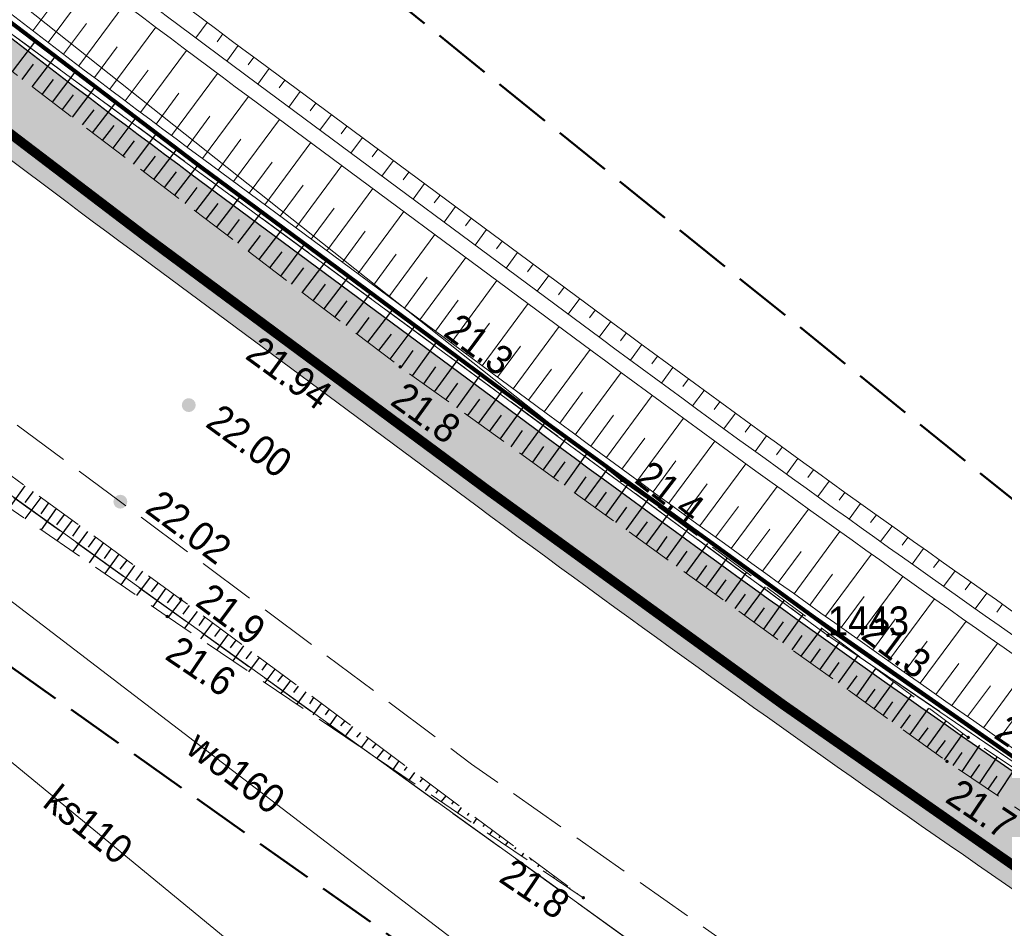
# Model space of a CAD drawing. Header units: metres. Extents: x 6551181 to 6555585, y 5935140 to 5937297.
# Tile 38 of 97: x 6551463 to 6551489, y 5936019 to 5936042. Entities that reach past the tile are written whole.
import ezdxf
from ezdxf.enums import TextEntityAlignment as Align

# ---------------------------------------------------------------- set-up
doc = ezdxf.new("R2010")
doc.units = ezdxf.units.M
for name, pattern in [('1.5_0.5', [2, 1.5, -0.5]), ('218-500', [1, 0.5, -0.5]), ('219-500', [0]), ('HIDDEN2', [0.1875, 0.125, -0.0625]), ('mz1.25_0.5', [1.75, 1.25, -0.5])]:
    doc.linetypes.add(name, pattern=pattern)
for name, color, linetype in [('000 Inne (niezydentyfikowane)', 7, 'Continuous'), ('203-Punkt załamania granicy działki nie stabilizowany', 7, 'Continuous'), ('203-Punkt załamania granicy działki nie stabilizowany-Atr104', 7, 'Continuous'), ('217-Granica konturu klasyfikcyjnego', 7, 'Continuous'), ('218-Granica użytku', 7, 'Continuous'), ('219-Linia granicy', 7, 'Continuous'), ('_obrzeże 8x30', 2, 'Continuous'), ('jezdnia (powierzchnia)', 7, 'Continuous'), ('Obszar opracowania', 7, 'Continuous'), ('przewód kanalizacyjny (linia)', 7, 'Continuous'), ('przewód kanalizacyjny (linia)-Atr1', 7, 'Continuous'), ('przewód telekomunikacyjny (linia)', 7, 'Continuous'), ('przewód wodociągowy (linia)', 7, 'Continuous'), ('przewód wodociągowy (linia)-Atr1', 7, 'Continuous'), ('punkt wysokościowy naturalny', 7, 'Continuous'), ('punkt wysokościowy naturalny-Atr2', 7, 'Continuous'), ('punkt wysokościowy sztuczny', 7, 'Continuous'), ('punkt wysokościowy sztuczny-Atr2', 7, 'Continuous'), ('skarpa nieumocniona (powierzchnia)', 7, 'Continuous')]:
    doc.layers.add(name, color=color, linetype=linetype)
for name, color, linetype, lineweight in [('_krawężnik 15x30', 30, 'Continuous', 13), ('_kreskowanie chodnik', 52, 'Continuous', 0), ('_kreskowanie zjazd', 252, 'Continuous', 0), ('_rowy', 3, 'Continuous', 13), ('_rowy2', 3, 'Continuous', 13)]:
    doc.layers.add(name, color=color, linetype=linetype, lineweight=lineweight)
doc.layers.add('_linie pomocnicze', color=202, linetype='Continuous', lineweight=13, plot=False)
doc.styles.get("Standard").update_dxf_attribs({"font": 'arial.ttf'})

# ---------------------------------------------------------------- blocks, each defined once
blk = doc.blocks.new('203')
at = {"linetype": 'Continuous', "lineweight": 0}
h = blk.add_hatch(color=0, dxfattribs=at)
edge = h.paths.add_edge_path()
edge.add_arc((0, 0), 0.045, 0, 360)
blk = doc.blocks.new('PW01')
at = {"linetype": 'Continuous', "lineweight": 13}
h = blk.add_hatch(color=0, dxfattribs=at)
edge = h.paths.add_edge_path()
edge.add_arc((0, 0), 0.045, 0, 360)
blk = doc.blocks.new('PW02')
at = {"linetype": 'Continuous', "lineweight": 13}
h = blk.add_hatch(color=0, dxfattribs=at)
edge = h.paths.add_edge_path()
edge.add_arc((0, 0), 0.18, 0, 360)

msp = doc.modelspace()

# ---------------------------------------------------------------- hatches: boundary and pattern name
at = {"layer": '_kreskowanie chodnik'}
h = msp.add_hatch(color=223, dxfattribs=at)
h.dxf.hatch_style = 1
h.paths.add_polyline_path([(6551361.9151, 5936137.4929), (6551364.0337, 5936137.4929), (6551364.3599, 5936137.8159), (6551361.3348, 5936141.0225), (6551359.8914, 5936139.6381), (6551359.8913, 5936139.638)])
h.paths.add_polyline_path([(6551380.1526, 5936119.3023, -0.0024274), (6551383.5731, 5936115.8572), (6551383.5731, 5936115.8572), (6551385.7012, 5936115.8292), (6551386.0588, 5936116.1787, 0.0031812), (6551381.5649, 5936120.7183), (6551367.9318, 5936134.3165), (6551367.5765, 5936133.9646), (6551367.5792, 5936131.8433)])
h.paths.add_polyline_path([(6551427.8011, 5936072.0648, -0.0079112), (6551423.437, 5936076.5601), (6551394.6741, 5936107.1418, 0.0037268), (6551389.5375, 5936112.5838), (6551389.5375, 5936112.5838), (6551389.1765, 5936112.2379), (6551389.1363, 5936110.1082, -0.0029746), (6551393.2134, 5936105.7757), (6551421.9802, 5936075.1899, 0.0058707), (6551425.2377, 5936071.8069), (6551427.4311, 5936071.7391)])
h.paths.add_polyline_path([(6551509.0487, 5936009.3448), (6551499.4703, 5936015.6354, -0.014146), (6551476.3685, 5936031.761), (6551467.4747, 5936038.3509, -0.0195357), (6551446.2823, 5936055.375), (6551437.7324, 5936062.8108, -0.010811), (6551431.3954, 5936068.5674), (6551431.0185, 5936068.2357), (6551430.9839, 5936066.2071, 0.0091534), (6551436.4199, 5936061.3017), (6551444.9698, 5936053.8659, 0.0195357), (6551466.284, 5936036.744), (6551475.1778, 5936030.1541, 0.014146), (6551498.3724, 5936013.9637), (6551506.5985, 5936008.5612), (6551508.6757, 5936008.9916)])
h.paths.add_polyline_path([(6551576.1216, 5935970.8749), (6551576.2833, 5935971.348, -0.0591224), (6551544.8377, 5935986.4374), (6551517.8132, 5936003.5887), (6551513.1363, 5936006.6602), (6551512.855, 5936006.2468), (6551513.2853, 5936004.1696), (6551513.2853, 5936004.1696), (6551516.7283, 5936001.9084), (6551543.766, 5935984.7488, 0.0566981), (6551574.267, 5935969.9309), (6551574.267, 5935969.9309)])
h.paths.add_polyline_path([(6551591.7085, 5935964.9446), (6551593.4627, 5935966.0998), (6551593.8882, 5935968.2679), (6551593.8884, 5935968.2689), (6551592.91, 5935968.4763), (6551592.5812, 5935966.8005, -0.0201257), (6551581.0571, 5935969.8064), (6551580.9035, 5935969.3306), (6551581.9193, 5935967.4615, 0.0168508), (6551591.7085, 5935964.9446)])
h.paths.add_polyline_path([(6551613.4044, 5935960.6424), (6551613.4491, 5935960.6336), (6551615.1652, 5935961.8255), (6551615.2615, 5935962.3161), (6551600.4251, 5935965.2276), (6551600.7371, 5935966.8177), (6551598.7804, 5935967.2324), (6551598.7798, 5935967.2298), (6551598.3662, 5935965.1221), (6551599.5493, 5935963.3613), (6551599.5493, 5935963.3613)])
h.paths.add_polyline_path([(6551620.1679, 5935961.3533), (6551620.07, 5935960.8543), (6551621.2097, 5935959.1107), (6551621.2097, 5935959.1107), (6551621.2547, 5935959.1019), (6551624.3175, 5935958.5008, 0.0114164), (6551642.3152, 5935955.3939), (6551642.3152, 5935955.3939), (6551644.0057, 5935956.6611), (6551644.0743, 5935957.1564, -0.0123461), (6551624.7026, 5935960.4634)])
h.paths.add_polyline_path([(6551649.0433, 5935956.4658), (6551648.9776, 5935955.9701), (6551650.239, 5935954.2925, 0.0127985), (6551670.6057, 5935952.1973), (6551677.038, 5935951.7015), (6551678.6488, 5935953.0818), (6551678.6872, 5935953.5803), (6551670.7594, 5935954.1913, -0.013718)])
h.paths.add_polyline_path([(6551707.1015, 5935951.3904), (6551702.0779, 5935951.2761), (6551702.0779, 5935951.2761), (6551683.634, 5935952.6976), (6551683.634, 5935952.6976), (6551685.0143, 5935951.0867), (6551730.6343, 5935947.5707), (6551750.6634, 5935946.1799), (6551752.2637, 5935947.5724), (6551752.2983, 5935948.0712), (6551730.7804, 5935949.5654), (6551707.1015, 5935951.3904)])
h.paths.add_polyline_path([(6551758.6441, 5935945.6257), (6551796.2401, 5935943.0151, 0.2134218), (6551800.84, 5935944.7005), (6551757.2863, 5935947.7248), (6551757.2517, 5935947.226)])
at = {"layer": '_kreskowanie zjazd'}
h = msp.add_hatch(color=256, dxfattribs=at)
h.dxf.hatch_style = 1
h.paths.add_polyline_path([(6551796.2401, 5935943.0151), (6551758.6441, 5935945.6257), (6551750.6634, 5935946.1799), (6551730.6343, 5935947.5707), (6551685.0143, 5935951.0867), (6551677.038, 5935951.7015), (6551670.6057, 5935952.1973, -0.0127985), (6551650.239, 5935954.2925, -0.0050001), (6551642.3152, 5935955.3939), (6551642.3152, 5935955.3939, -0.0114164), (6551624.3175, 5935958.5008), (6551621.2547, 5935959.1019), (6551621.2097, 5935959.1107), (6551613.4491, 5935960.6336), (6551613.4044, 5935960.6424), (6551599.5493, 5935963.3613), (6551599.5493, 5935963.3613), (6551595.2584, 5935964.2033, -0.0060443), (6551591.7085, 5935964.9446), (6551591.7085, 5935964.9446, -0.0084248), (6551586.7927, 5935966.1206, -0.0084248), (6551581.9193, 5935967.4615), (6551581.9193, 5935967.4615, -0.0000682), (6551581.88, 5935967.473), (6551581.88, 5935967.473, -0.0133357), (6551574.267, 5935969.9309), (6551574.267, 5935969.9309, -0.0502078), (6551547.0711, 5935982.7107, -0.0064718), (6551543.766, 5935984.7488), (6551516.7283, 5936001.9084), (6551513.2853, 5936004.1696), (6551513.2853, 5936004.1696), (6551506.5985, 5936008.5612), (6551498.3724, 5936013.9637, -0.014146), (6551475.1778, 5936030.1541), (6551466.284, 5936036.744, -0.0195357), (6551444.9698, 5936053.8659), (6551436.4199, 5936061.3017, -0.0077486), (6551431.8064, 5936065.4414, -0.0100015), (6551426.0452, 5936070.9924, -0.0073044), (6551421.9802, 5936075.1899), (6551393.2134, 5936105.7757, 0.0029746), (6551389.1363, 5936110.1082), (6551389.1363, 5936110.1082, 0.0040001), (6551383.5731, 5936115.8572), (6551383.5731, 5936115.8572, 0.0024274), (6551380.1526, 5936119.3023), (6551367.5792, 5936131.8433), (6551361.9151, 5936137.4929), (6551359.8144, 5936139.5881), (6551359.4506, 5936139.2449), (6551379.7995, 5936118.9483, -0.009403), (6551392.8482, 5936105.4342), (6551421.6159, 5936074.8473, 0.0250591), (6551436.0918, 5936060.9244), (6551444.6417, 5936053.4886, 0.0195357), (6551465.9863, 5936036.3423), (6551474.8802, 5936029.7523, 0.014146), (6551498.0979, 5936013.5458), (6551516.4571, 5936001.4883), (6551543.4981, 5935984.3266, 0.0932025), (6551595.1621, 5935963.7127), (6551624.2212, 5935958.0102, 0.0292221), (6551670.5673, 5935951.6987), (6551730.5978, 5935947.072), (6551796.2055, 5935942.5163)])

# ---------------------------------------------------------------- linework, layer by layer
at = {"layer": '000 Inne (niezydentyfikowane)', "color": 7, "linetype": 'Continuous', "lineweight": 25, "flags": 128}
for points in [[(6551462.86, 5936041), (6551463.44, 5936041.76)], [(6551463.11, 5936040.8), (6551463.4, 5936041.19)], [(6551463.37, 5936040.61), (6551463.96, 5936041.38)], [(6551463.89, 5936040.21), (6551464.48, 5936040.99)], [(6551463.63, 5936040.41), (6551463.92, 5936040.8)], [(6551464.15, 5936040.02), (6551464.44, 5936040.4)], [(6551464.41, 5936039.82), (6551465, 5936040.6)], [(6551464.93, 5936039.42), (6551465.53, 5936040.2)], [(6551464.67, 5936039.62), (6551464.97, 5936040.01)], [(6551465.46, 5936039.02), (6551466.06, 5936039.81)], [(6551465.19, 5936039.22), (6551465.49, 5936039.61)], [(6551465.99, 5936038.61), (6551466.59, 5936039.41)], [(6551465.72, 5936038.82), (6551466.02, 5936039.21)], [(6551466.52, 5936038.21), (6551467.13, 5936039.01)], [(6551466.25, 5936038.41), (6551466.56, 5936038.81)], [(6551467.06, 5936037.8), (6551467.67, 5936038.6)], [(6551466.79, 5936038), (6551467.1, 5936038.41)], [(6551467.6, 5936037.39), (6551468.22, 5936038.2)], [(6551467.33, 5936037.59), (6551467.64, 5936038)], [(6551467.87, 5936037.18), (6551468.18, 5936037.59)], [(6551468.14, 5936036.97), (6551468.77, 5936037.79)], [(6551468.69, 5936036.56), (6551469.32, 5936037.38)], [(6551468.42, 5936036.76), (6551468.73, 5936037.17)], [(6551469.24, 5936036.14), (6551469.87, 5936036.96)], [(6551468.97, 5936036.35), (6551469.28, 5936036.76)], [(6551469.52, 5936035.92), (6551469.84, 5936036.34)], [(6551469.8, 5936035.71), (6551470.43, 5936036.55)], [(6551470.36, 5936035.29), (6551471, 5936036.13)], [(6551470.08, 5936035.5), (6551470.4, 5936035.92)], [(6551470.92, 5936034.86), (6551471.56, 5936035.7)], [(6551470.64, 5936035.07), (6551470.96, 5936035.5)], [(6551471.49, 5936034.43), (6551472.13, 5936035.28)], [(6551471.2, 5936034.65), (6551471.52, 5936035.07)], [(6551472.05, 5936034), (6551472.71, 5936034.85)], [(6551471.77, 5936034.21), (6551472.09, 5936034.64)], [(6551472.63, 5936033.56), (6551473.28, 5936034.42)], [(6551472.34, 5936033.78), (6551472.67, 5936034.21)], [(6551473.21, 5936033.13), (6551473.84, 5936034.01)], [(6551472.92, 5936033.34), (6551473.23, 5936033.78)], [(6551473.78, 5936032.71), (6551474.41, 5936033.58)], [(6551473.5, 5936032.92), (6551473.81, 5936033.36)], [(6551474.36, 5936032.3), (6551474.98, 5936033.16)], [(6551474.07, 5936032.51), (6551474.38, 5936032.94)], [(6551474.92, 5936031.89), (6551475.54, 5936032.74)], [(6551474.64, 5936032.1), (6551474.95, 5936032.52)], [(6551475.48, 5936031.49), (6551476.09, 5936032.33)], [(6551475.2, 5936031.69), (6551475.51, 5936032.11)], [(6551476.04, 5936031.09), (6551476.64, 5936031.92)], [(6551475.76, 5936031.29), (6551476.06, 5936031.71)], [(6551476.59, 5936030.69), (6551477.19, 5936031.51)], [(6551476.32, 5936030.89), (6551476.61, 5936031.3)], [(6551477.14, 5936030.3), (6551477.72, 5936031.11)], [(6551476.86, 5936030.49), (6551477.16, 5936030.9)], [(6551477.67, 5936029.91), (6551478.26, 5936030.72)], [(6551477.41, 5936030.1), (6551477.7, 5936030.51)], [(6551463.18, 5936030.28), (6551462.77, 5936029.71)], [(6551478.21, 5936029.52), (6551478.79, 5936030.32)], [(6551463.39, 5936030.13), (6551463.18, 5936029.85)], [(6551463.59, 5936029.98), (6551463.18, 5936029.43)], [(6551477.94, 5936029.71), (6551478.23, 5936030.12)], [(6551478.74, 5936029.14), (6551479.31, 5936029.93)], [(6551463.79, 5936029.84), (6551463.59, 5936029.56)], [(6551463.99, 5936029.69), (6551463.6, 5936029.14)], [(6551478.47, 5936029.33), (6551478.76, 5936029.73)], [(6551464.2, 5936029.54), (6551464, 5936029.27)], [(6551479.26, 5936028.76), (6551479.83, 5936029.55)], [(6551464.4, 5936029.39), (6551464.01, 5936028.86)], [(6551464.6, 5936029.25), (6551464.41, 5936028.98)], [(6551479, 5936028.95), (6551479.29, 5936029.35)], [(6551479.78, 5936028.39), (6551480.34, 5936029.17)], [(6551464.8, 5936029.1), (6551464.42, 5936028.58)], [(6551465.01, 5936028.95), (6551464.82, 5936028.69)], [(6551479.52, 5936028.57), (6551479.8, 5936028.97)], [(6551465.21, 5936028.81), (6551464.84, 5936028.29)], [(6551465.41, 5936028.66), (6551465.23, 5936028.4)], [(6551480.29, 5936028.02), (6551480.85, 5936028.79)], [(6551465.61, 5936028.51), (6551465.25, 5936028.01)], [(6551480.04, 5936028.2), (6551480.32, 5936028.59)], [(6551480.8, 5936027.65), (6551481.35, 5936028.41)], [(6551465.82, 5936028.36), (6551465.64, 5936028.12)], [(6551466.02, 5936028.22), (6551465.66, 5936027.72)], [(6551480.55, 5936027.83), (6551480.83, 5936028.22)], [(6551466.22, 5936028.07), (6551466.04, 5936027.83)], [(6551466.42, 5936027.92), (6551466.07, 5936027.44)], [(6551481.31, 5936027.29), (6551481.85, 5936028.04)], [(6551466.63, 5936027.77), (6551466.45, 5936027.54)], [(6551481.05, 5936027.47), (6551481.33, 5936027.85)], [(6551481.8, 5936026.93), (6551482.34, 5936027.67)], [(6551466.83, 5936027.63), (6551466.49, 5936027.16)], [(6551467.03, 5936027.48), (6551466.86, 5936027.25)], [(6551481.56, 5936027.11), (6551481.83, 5936027.48)], [(6551467.23, 5936027.33), (6551466.89, 5936026.88)], [(6551467.43, 5936027.18), (6551467.27, 5936026.96)], [(6551482.3, 5936026.57), (6551482.83, 5936027.31)], [(6551467.64, 5936027.03), (6551467.31, 5936026.6)], [(6551467.84, 5936026.89), (6551467.68, 5936026.67)], [(6551482.05, 5936026.75), (6551482.32, 5936027.12)], [(6551482.79, 5936026.22), (6551483.32, 5936026.95)], [(6551468.04, 5936026.74), (6551467.72, 5936026.32)], [(6551482.54, 5936026.39), (6551482.81, 5936026.76)], [(6551468.24, 5936026.59), (6551468.09, 5936026.38)], [(6551468.44, 5936026.44), (6551468.14, 5936026.03)], [(6551483.03, 5936026.04), (6551483.29, 5936026.41)], [(6551483.27, 5936025.87), (6551483.8, 5936026.59)], [(6551468.64, 5936026.29), (6551468.49, 5936026.09)], [(6551468.84, 5936026.14), (6551468.56, 5936025.75)], [(6551483.75, 5936025.52), (6551484.27, 5936026.24)], [(6551469.04, 5936025.99), (6551468.9, 5936025.8)], [(6551483.51, 5936025.7), (6551483.77, 5936026.06)], [(6551484.23, 5936025.18), (6551484.74, 5936025.89)], [(6551469.24, 5936025.84), (6551468.97, 5936025.47)], [(6551469.44, 5936025.69), (6551469.31, 5936025.51)], [(6551483.99, 5936025.35), (6551484.25, 5936025.71)], [(6551469.65, 5936025.54), (6551469.39, 5936025.19)], [(6551469.85, 5936025.39), (6551469.72, 5936025.22)], [(6551484.46, 5936025.01), (6551484.72, 5936025.36)], [(6551484.7, 5936024.84), (6551485.2, 5936025.55)], [(6551470.05, 5936025.24), (6551469.8, 5936024.91)], [(6551470.25, 5936025.1), (6551470.13, 5936024.93)], [(6551485.16, 5936024.51), (6551485.66, 5936025.2)], [(6551470.45, 5936024.95), (6551470.22, 5936024.63)], [(6551484.93, 5936024.67), (6551485.18, 5936025.02)], [(6551485.62, 5936024.17), (6551486.12, 5936024.86)], [(6551470.65, 5936024.8), (6551470.54, 5936024.64)], [(6551470.85, 5936024.65), (6551470.63, 5936024.35)], [(6551485.39, 5936024.34), (6551485.64, 5936024.69)], [(6551471.05, 5936024.5), (6551470.95, 5936024.35)], [(6551471.25, 5936024.35), (6551471.05, 5936024.07)], [(6551485.85, 5936024.01), (6551486.1, 5936024.35)], [(6551486.08, 5936023.84), (6551486.57, 5936024.53)], [(6551471.46, 5936024.2), (6551471.35, 5936024.07)], [(6551486.53, 5936023.52), (6551487.02, 5936024.2)], [(6551471.66, 5936024.05), (6551471.46, 5936023.79)], [(6551471.86, 5936023.9), (6551471.76, 5936023.78)], [(6551486.3, 5936023.68), (6551486.55, 5936024.02)], [(6551486.98, 5936023.19), (6551487.46, 5936023.87)], [(6551472.06, 5936023.75), (6551471.88, 5936023.51)], [(6551472.26, 5936023.6), (6551472.17, 5936023.49)], [(6551486.75, 5936023.36), (6551487, 5936023.69)], [(6551487.43, 5936022.89), (6551487.89, 5936023.57)], [(6551472.46, 5936023.45), (6551472.29, 5936023.23)], [(6551472.66, 5936023.31), (6551472.58, 5936023.2)], [(6551487.2, 5936023.04), (6551487.43, 5936023.38)], [(6551472.86, 5936023.16), (6551472.71, 5936022.95)], [(6551487.66, 5936022.73), (6551487.89, 5936023.07)], [(6551487.88, 5936022.58), (6551488.34, 5936023.26)], [(6551473.06, 5936023.01), (6551472.99, 5936022.91)], [(6551473.26, 5936022.86), (6551473.12, 5936022.67)], [(6551488.34, 5936022.27), (6551488.8, 5936022.96)], [(6551473.47, 5936022.71), (6551473.4, 5936022.62)], [(6551473.67, 5936022.56), (6551473.54, 5936022.39)], [(6551488.11, 5936022.43), (6551488.34, 5936022.77)], [(6551473.87, 5936022.41), (6551473.81, 5936022.33)], [(6551474.07, 5936022.26), (6551473.95, 5936022.11)], [(6551474.27, 5936022.11), (6551474.22, 5936022.04)], [(6551474.47, 5936021.96), (6551474.37, 5936021.82)], [(6551474.67, 5936021.81), (6551474.62, 5936021.75)], [(6551474.87, 5936021.67), (6551474.78, 5936021.54)], [(6551475.07, 5936021.52), (6551475.03, 5936021.46)], [(6551475.28, 5936021.37), (6551475.2, 5936021.26)], [(6551475.48, 5936021.22), (6551475.44, 5936021.17)], [(6551475.68, 5936021.07), (6551475.61, 5936020.98)], [(6551475.88, 5936020.92), (6551475.85, 5936020.88)], [(6551476.08, 5936020.77), (6551476.03, 5936020.7)], [(6551476.28, 5936020.62), (6551476.26, 5936020.59)], [(6551476.48, 5936020.47), (6551476.44, 5936020.42)], [(6551476.68, 5936020.32), (6551476.67, 5936020.3)], [(6551476.88, 5936020.17), (6551476.86, 5936020.14)], [(6551477.08, 5936020.02), (6551477.08, 5936020.01)], [(6551477.29, 5936019.88), (6551477.27, 5936019.86)], [(6551477.49, 5936019.73), (6551477.48, 5936019.72)]]:
    msp.add_lwpolyline(points, dxfattribs=at)
at = {"layer": '217-Granica konturu klasyfikcyjnego', "color": 3, "linetype": '1.5_0.5', "lineweight": 18, "flags": 128}
for points in [[(6551461.27, 5936043.13), (6551483.96, 5936026.41)], [(6551485.21, 5936013.92), (6551457.87, 5936033.59)], [(6551483.96, 5936026.41), (6551494.71, 5936019.08)]]:
    msp.add_lwpolyline(points, dxfattribs=at)
at = {"layer": '218-Granica użytku', "color": 3, "linetype": '218-500', "lineweight": 18, "flags": 128}
for points in [[(6551461.27, 5936043.13), (6551483.96, 5936026.41)], [(6551485.21, 5936013.92), (6551457.87, 5936033.59)], [(6551483.96, 5936026.41), (6551494.71, 5936019.08)]]:
    msp.add_lwpolyline(points, dxfattribs=at)
at = {"layer": '219-Linia granicy', "color": 7, "linetype": '219-500', "lineweight": 18, "flags": 128}
for points in [[(6551461.27, 5936043.13), (6551483.96, 5936026.41)], [(6551485.21, 5936013.92), (6551457.87, 5936033.59)], [(6551483.96, 5936026.41), (6551508.95, 5936009.37)]]:
    msp.add_lwpolyline(points, dxfattribs=at)
at = {"layer": '_krawężnik 15x30', "lineweight": 40, "ltscale": 5}
msp.add_lwpolyline([(6551506.5985, 5936008.5612, 0.25, 0.25, 0), (6551498.3724, 5936013.9637, 0.25, 0.25, -0.014146), (6551475.1778, 5936030.1541, 0.25, 0.25, 0), (6551466.284, 5936036.744, 0.25, 0.25, -0.0195357), (6551444.9698, 5936053.8659, 0.25, 0.25, 0), (6551436.4199, 5936061.3017, 0.25, 0.25, -0.0091534), (6551430.9839, 5936066.2071, 0.25, 0.25, 0)], format="xyseb", dxfattribs=at)
at = {"layer": '_linie pomocnicze'}
for points in [[(6551796.2401, 5935943.0151), (6551730.6343, 5935947.5707), (6551670.6057, 5935952.1973, -0.0292221), (6551624.3175, 5935958.5008), (6551595.2584, 5935964.2033, -0.0932025), (6551543.766, 5935984.7488), (6551516.7283, 5936001.9084), (6551498.3724, 5936013.9637, -0.014146), (6551475.1778, 5936030.1541), (6551466.284, 5936036.744, -0.0195357), (6551444.9698, 5936053.8659), (6551436.4199, 5936061.3017, -0.0250591), (6551421.9802, 5936075.1899), (6551393.2134, 5936105.7757, 0.0094023), (6551380.1526, 5936119.3023), (6551359.8144, 5936139.5881)], [(6551796.2055, 5935942.5163), (6551730.5978, 5935947.072), (6551670.5673, 5935951.6987, -0.0292221), (6551624.2212, 5935958.0102), (6551595.1621, 5935963.7127, -0.0932025), (6551543.4981, 5935984.3266), (6551516.4571, 5936001.4883), (6551498.0979, 5936013.5458, -0.014146), (6551474.8802, 5936029.7523), (6551465.9863, 5936036.3423, -0.0195357), (6551444.6417, 5936053.4886), (6551436.0918, 5936060.9244, -0.0250591), (6551421.6159, 5936074.8473), (6551392.8482, 5936105.4342, 0.009403), (6551379.7995, 5936118.9483), (6551359.4506, 5936139.2449)]]:
    msp.add_lwpolyline(points, format="xyb", dxfattribs=at)
at = {"layer": '_obrzeże 8x30', "color": 232, "linetype": 'HIDDEN2', "lineweight": 40, "ltscale": 4}
msp.add_lwpolyline([(6551508.7995, 5936009.8674, 0.1067, 0.1067, 0), (6551499.635, 5936015.8862, 0.1067, 0.1067, -0.014146), (6551476.5471, 5936032.002, 0.1067, 0.1067, 0), (6551467.6533, 5936038.592, 0.1067, 0.1067, -0.0195357), (6551446.4792, 5936055.6013, 0.1067, 0.1067, 0), (6551437.9293, 5936063.0372, 0.1067, 0.1067, -0.0107767), (6551431.6215, 5936068.7664, 0.1067, 0.1067, 0)], format="xyseb", dxfattribs=at)
at = {"layer": '_obrzeże 8x30'}
msp.add_lwpolyline([(6551509.0487, 5936009.3448), (6551499.4703, 5936015.6354, -0.014146), (6551476.3685, 5936031.761), (6551467.4747, 5936038.3509, -0.0195357), (6551446.2823, 5936055.375), (6551437.7324, 5936062.8108, -0.010811), (6551431.3954, 5936068.5674)], format="xyb", dxfattribs=at)
at = {"layer": '_rowy'}
for points in [[(6551510.6406, 5936011.7688), (6551501.0623, 5936018.0594, -0.014146), (6551478.095, 5936034.0911), (6551469.2012, 5936040.681, -0.0195357), (6551448.1854, 5936057.5632), (6551439.6355, 5936064.999, -0.0095293), (6551434.1186, 5936069.9849)], [(6551510.421, 5936011.4344), (6551500.8427, 5936017.725, -0.014146), (6551477.8569, 5936033.7697), (6551468.963, 5936040.3596, -0.0195357), (6551447.9229, 5936057.2614), (6551439.373, 5936064.6972, -0.0095373), (6551433.8403, 5936069.6975)], [(6551510.9151, 5936012.1867), (6551501.3367, 5936018.4773, -0.014146), (6551478.3927, 5936034.4928), (6551469.4988, 5936041.0828, -0.0195357), (6551448.5135, 5936057.9405), (6551439.9636, 5936065.3763, -0.0059514), (6551435.99, 5936068.9219)], [(6551509.3231, 5936009.7627), (6551499.7448, 5936016.0533, -0.014146), (6551476.6662, 5936032.1627), (6551467.7724, 5936038.7527, -0.0195357), (6551446.6104, 5936055.7523), (6551438.0605, 5936063.1881, -0.0107538), (6551431.7723, 5936068.8991)]]:
    msp.add_lwpolyline(points, format="xyb", dxfattribs=at)
for points in [[(6551463.7823, 5936041.7538), (6551464.9717, 5936043.362)], [(6551464.5781, 5936041.148), (6551465.7675, 5936042.7562)], [(6551467.602, 5936041.8731), (6551467.8993, 5936042.2752)], [(6551465.3756, 5936040.5446), (6551466.5649, 5936042.1527)], [(6551468.4029, 5936041.2743), (6551468.7002, 5936041.6763)], [(6551466.1748, 5936039.9435), (6551467.3641, 5936041.5515)], [(6551466.9757, 5936039.3447), (6551468.165, 5936040.9527)], [(6551469.2055, 5936040.6778), (6551469.5028, 5936041.0798)], [(6551470.009, 5936040.0825), (6551470.3063, 5936040.4845)], [(6551467.7784, 5936038.7482), (6551468.9676, 5936040.3562)], [(6551470.8124, 5936039.4871), (6551471.1097, 5936039.8891)], [(6551468.5818, 5936038.1529), (6551469.7711, 5936039.7609)], [(6551469.3853, 5936037.5576), (6551470.5746, 5936039.1655)], [(6551471.6159, 5936038.8918), (6551471.9132, 5936039.2938)], [(6551472.4194, 5936038.2965), (6551472.7167, 5936038.6985)], [(6551470.1888, 5936036.9622), (6551471.3781, 5936038.5702)], [(6551473.2229, 5936037.7011), (6551473.5202, 5936038.1031)], [(6551470.9923, 5936036.3669), (6551472.1815, 5936037.9749)], [(6551471.7957, 5936035.7715), (6551472.985, 5936037.3795)], [(6551474.0263, 5936037.1058), (6551474.3236, 5936037.5078)], [(6551474.8298, 5936036.5104), (6551475.1271, 5936036.9124)], [(6551472.5992, 5936035.1762), (6551473.7885, 5936036.7842)], [(6551475.6333, 5936035.9151), (6551475.9306, 5936036.3171)], [(6551473.4027, 5936034.5809), (6551474.5919, 5936036.1888)], [(6551474.2062, 5936033.9855), (6551475.3954, 5936035.5935)], [(6551476.4368, 5936035.3198), (6551476.7341, 5936035.7218)], [(6551477.2402, 5936034.7244), (6551477.5375, 5936035.1264)], [(6551475.0096, 5936033.3902), (6551476.1989, 5936034.9982)], [(6551478.0437, 5936034.1291), (6551478.341, 5936034.5311)], [(6551475.8131, 5936032.7948), (6551477.0024, 5936034.4028)], [(6551476.6166, 5936032.1995), (6551477.8058, 5936033.8075)], [(6551478.8477, 5936033.5345), (6551479.145, 5936033.9365)], [(6551479.6529, 5936032.9415), (6551479.9502, 5936033.3435)], [(6551477.4206, 5936031.6049), (6551478.6098, 5936033.2129)], [(6551480.4593, 5936032.3501), (6551480.7566, 5936032.7521)], [(6551478.2258, 5936031.0118), (6551479.415, 5936032.6199)], [(6551479.0322, 5936030.4204), (6551480.2214, 5936032.0285)], [(6551481.2669, 5936031.7603), (6551481.5642, 5936032.1623)], [(6551482.0757, 5936031.1722), (6551482.373, 5936031.5742)], [(6551479.8397, 5936029.8307), (6551481.029, 5936031.4387)], [(6551482.8857, 5936030.5857), (6551483.183, 5936030.9877)], [(6551480.6485, 5936029.2425), (6551481.8378, 5936030.8506)], [(6551481.4585, 5936028.6559), (6551482.6478, 5936030.264)], [(6551483.6969, 5936030.0008), (6551483.9943, 5936030.4028)], [(6551482.2697, 5936028.071), (6551483.459, 5936029.6791)], [(6551484.5093, 5936029.4175), (6551484.8067, 5936029.8196)], [(6551485.3229, 5936028.8359), (6551485.6203, 5936029.2379)], [(6551483.082, 5936027.4877), (6551484.2714, 5936029.0959)], [(6551486.1377, 5936028.2559), (6551486.4351, 5936028.6579)], [(6551483.8956, 5936026.906), (6551485.085, 5936028.5142)], [(6551484.7104, 5936026.3259), (6551485.8998, 5936027.9342)], [(6551486.9537, 5936027.6775), (6551487.2511, 5936028.0796)], [(6551487.771, 5936027.1007), (6551488.0684, 5936027.5028)], [(6551485.5263, 5936025.7474), (6551486.7158, 5936027.3558)], [(6551486.3435, 5936025.1706), (6551487.533, 5936026.779)], [(6551487.1618, 5936024.5954), (6551488.3514, 5936026.2039)], [(6551487.9813, 5936024.0217), (6551489.1711, 5936025.6303)]]:
    msp.add_lwpolyline(points, dxfattribs=at)
at = {"layer": '_rowy2', "lineweight": 15, "ltscale": 4}
for points in [[(6551463.3851, 5936042.0575), (6551463.976, 5936042.8566)], [(6551464.18, 5936041.4506), (6551464.7709, 5936042.2496)], [(6551468.1515, 5936041.7753), (6551468.2995, 5936041.9754)], [(6551464.9766, 5936040.846), (6551465.5675, 5936041.645)], [(6551468.9533, 5936041.1777), (6551469.1013, 5936041.3778)], [(6551465.775, 5936040.2438), (6551466.3658, 5936041.0427)], [(6551469.7565, 5936040.582), (6551469.9045, 5936040.7822)], [(6551466.5751, 5936039.6438), (6551467.1659, 5936040.4427)], [(6551470.56, 5936039.9867), (6551470.708, 5936040.1868)], [(6551467.3768, 5936039.0462), (6551467.9677, 5936039.845)], [(6551471.3635, 5936039.3914), (6551471.5115, 5936039.5915)], [(6551468.1801, 5936038.4506), (6551468.7709, 5936039.2494)], [(6551472.1669, 5936038.796), (6551472.315, 5936038.9961)], [(6551468.9836, 5936037.8552), (6551469.5744, 5936038.6541)], [(6551472.9704, 5936038.2007), (6551473.1184, 5936038.4008)], [(6551469.7871, 5936037.2599), (6551470.3779, 5936038.0587)], [(6551473.7739, 5936037.6053), (6551473.9219, 5936037.8055)], [(6551470.5905, 5936036.6645), (6551471.1813, 5936037.4634)], [(6551474.5774, 5936037.01), (6551474.7254, 5936037.2101)], [(6551471.394, 5936036.0692), (6551471.9848, 5936036.868)], [(6551475.3808, 5936036.4147), (6551475.5289, 5936036.6148)], [(6551472.1975, 5936035.4739), (6551472.7883, 5936036.2727)], [(6551476.1843, 5936035.8193), (6551476.3323, 5936036.0194)], [(6551473.0009, 5936034.8785), (6551473.5918, 5936035.6774)], [(6551476.9878, 5936035.224), (6551477.1358, 5936035.4241)], [(6551473.8044, 5936034.2832), (6551474.3952, 5936035.082)], [(6551477.7913, 5936034.6286), (6551477.9393, 5936034.8288)], [(6551474.6079, 5936033.6878), (6551475.1987, 5936034.4867)], [(6551478.5949, 5936034.0335), (6551478.7429, 5936034.2336)], [(6551475.4114, 5936033.0925), (6551476.0022, 5936033.8913)], [(6551479.3995, 5936033.4396), (6551479.5475, 5936033.6398)], [(6551476.2148, 5936032.4972), (6551476.8057, 5936033.296)], [(6551480.2053, 5936032.8474), (6551480.3533, 5936033.0476)], [(6551477.0184, 5936031.902), (6551477.6092, 5936032.7008)], [(6551481.0123, 5936032.2569), (6551481.1603, 5936032.457)], [(6551477.823, 5936031.3082), (6551478.4138, 5936032.107)], [(6551481.8205, 5936031.6679), (6551481.9685, 5936031.8681)], [(6551478.6288, 5936030.7159), (6551479.2196, 5936031.5148)], [(6551482.6299, 5936031.0806), (6551482.7779, 5936031.2807)], [(6551479.4358, 5936030.1254), (6551480.0266, 5936030.9242)], [(6551483.4405, 5936030.4949), (6551483.5885, 5936030.695)], [(6551480.244, 5936029.5364), (6551480.8348, 5936030.3353)], [(6551484.2523, 5936029.9108), (6551484.4003, 5936030.111)], [(6551481.0534, 5936028.949), (6551481.6442, 5936029.7479)], [(6551485.0652, 5936029.3283), (6551485.2133, 5936029.5285)], [(6551481.8639, 5936028.3633), (6551482.4548, 5936029.1622)], [(6551485.8795, 5936028.7475), (6551486.0275, 5936028.9477)], [(6551482.6757, 5936027.7792), (6551483.2666, 5936028.5781)], [(6551486.6949, 5936028.1683), (6551486.843, 5936028.3685)], [(6551483.4887, 5936027.1966), (6551484.0796, 5936027.9957)], [(6551487.5115, 5936027.5907), (6551487.6596, 5936027.791)], [(6551484.3028, 5936026.6157), (6551484.8938, 5936027.4148)], [(6551488.3293, 5936027.0147), (6551488.4774, 5936027.2151)], [(6551485.1182, 5936026.0365), (6551485.7092, 5936026.8356)], [(6551485.9347, 5936025.4588), (6551486.5258, 5936026.258)], [(6551486.7525, 5936024.8828), (6551487.3436, 5936025.6821)], [(6551487.5714, 5936024.3083), (6551488.1626, 5936025.1077)], [(6551488.3916, 5936023.7355), (6551488.9829, 5936024.535)]]:
    msp.add_lwpolyline(points, dxfattribs=at)
at = {"layer": 'jezdnia (powierzchnia)', "color": 7, "linetype": '1.5_0.5', "lineweight": 18, "flags": 128}
msp.add_lwpolyline([(6551328.96, 5936334.85), (6551328.85, 5936339.4), (6551328.73, 5936357.03), (6551328.59, 5936376.23), (6551328.4, 5936397.13), (6551328.02, 5936414.29), (6551322.56, 5936409.84), (6551322.26, 5936398.68), (6551322.27, 5936387.64), (6551322.38, 5936376.93), (6551322.42, 5936367), (6551322.25, 5936346.98), (6551322.6, 5936337.31), (6551322.85, 5936327.45), (6551322.83, 5936325.77), (6551322.74, 5936320.86), (6551322.68, 5936317.17), (6551322.78, 5936307.21), (6551322.67, 5936297.56), (6551322.68, 5936287.57), (6551322.74, 5936279.01), (6551322.14, 5936267.97), (6551321.65, 5936262.65), (6551321.72, 5936261), (6551321.78, 5936259.98), (6551322.11, 5936257.72), (6551322.27, 5936255.96), (6551322.39, 5936254.52), (6551322.15, 5936252.96), (6551321.69, 5936250.98), (6551320.76, 5936248.16), (6551319.46, 5936245.23), (6551318.96, 5936243.62), (6551318.38, 5936241.01), (6551316.02, 5936222.64), (6551315.83, 5936219.84), (6551316.38, 5936210.81), (6551316.01, 5936207.91), (6551315.14, 5936200.41), (6551314.97, 5936199.68), (6551313.67, 5936198.52), (6551311.34, 5936197.7), (6551307.54, 5936198.81), (6551305.83, 5936196.21), (6551312.51, 5936190.73), (6551313.39, 5936189.35), (6551312.99, 5936186.91), (6551312.92, 5936183.49), (6551313.3, 5936180.11), (6551314.08, 5936177.55), (6551314.7, 5936175.79), (6551314.44, 5936174.65), (6551312.67, 5936172.43), (6551311.85, 5936172.5), (6551311.19, 5936171.27), (6551311.05, 5936169.19), (6551311.25, 5936168.73), (6551309.45, 5936165.18), (6551312.18, 5936163.98), (6551313.59, 5936166.07), (6551317.23, 5936168.57), (6551319.56, 5936168.77), (6551324.09, 5936164.11), (6551325.69, 5936162.67), (6551325.47, 5936161.1), (6551327.95, 5936158.95), (6551329.62, 5936159.04), (6551332.98, 5936156.08), (6551340.48, 5936149.19), (6551347.83, 5936142.43), (6551354.99, 5936135.82), (6551361.1, 5936130.02), (6551368.01, 5936123.21), (6551374.45, 5936116.65), (6551380.77, 5936110.1), (6551380.75, 5936107.84), (6551380.43, 5936106.99), (6551383.32, 5936104.18), (6551384.35, 5936104.44), (6551386.16, 5936104.24), (6551387.51, 5936103), (6551394.02, 5936096.15), (6551400.74, 5936089.06), (6551407.43, 5936082.07), (6551414.96, 5936073.7), (6551417.26, 5936071.24), (6551417.54, 5936068.85), (6551417.08, 5936067.39), (6551416.53, 5936066.51), (6551418.44, 5936064.69), (6551420.06, 5936065.32), (6551421.11, 5936065.47), (6551423.09, 5936065.27), (6551427.21, 5936061.47), (6551434.23, 5936055.28), (6551441.76, 5936048.87), (6551449.56, 5936042.36), (6551457.43, 5936035.97), (6551465.65, 5936029.87), (6551474.74, 5936023.08), (6551483.63, 5936016.83), (6551492.82, 5936010.56), (6551496.69, 5936007.92), (6551496.38, 5936006.4), (6551500.73, 5936003.64), (6551502.28, 5936004.36), (6551510, 5935999.26), (6551519.09, 5935993.33), (6551527.43, 5935987.94), (6551535.54, 5935982.98), (6551543.65, 5935977.72), (6551552.14, 5935972.93), (6551561.61, 5935968.23), (6551570.6, 5935964.82), (6551581.27, 5935961.57), (6551591.01, 5935959.14), (6551597.53, 5935957.63), (6551598.04, 5935956.71), (6551598.34, 5935954.89), (6551601.02, 5935954.23), (6551603.27, 5935956.5), (6551604.19, 5935956.44), (6551614.44, 5935954.25), (6551624.03, 5935952.41), (6551633.65, 5935950.68), (6551643.66, 5935949.13), (6551649.85, 5935948.21), (6551660.16, 5935947.16), (6551670.33, 5935946.28), (6551680.51, 5935945.58), (6551690.73, 5935944.67), (6551701.45, 5935943.82), (6551706.39, 5935943.35), (6551707.39, 5935941.45), (6551711.28, 5935940.88), (6551713.28, 5935942.8), (6551715.25, 5935942.66), (6551721.35, 5935942.22), (6551752.78, 5935940.08), (6551762.58, 5935939.42), (6551772.73, 5935938.68), (6551783.19, 5935937.92), (6551793.12, 5935937.25), (6551803.61, 5935936.53), (6551816.47, 5935935.66), (6551827.08, 5935934.95), (6551837.44, 5935934.3), (6551838.95, 5935934.11), (6551840.54, 5935930.96), (6551844.05, 5935930.93), (6551845.21, 5935933.24), (6551845.88, 5935933.65), (6551848.35, 5935933.59), (6551864.54, 5935932.06), (6551872.1, 5935931.21), (6551883.27, 5935929.95), (6551887.52, 5935929.3), (6551888.3, 5935928.47), (6551889.27, 5935927), (6551889.8, 5935925.29), (6551888.46, 5935921.18), (6551893.61, 5935921.03), (6551897.26, 5935920.92), (6551897.56, 5935926.27), (6551899.74, 5935927.57), (6551904.71, 5935926.85), (6551911.07, 5935925.83), (6551911.71, 5935924.67), (6551912.04, 5935923.9), (6551915.56, 5935923.37), (6551916.14, 5935924.18), (6551916.85, 5935924.92), (6551923.67, 5935923.8), (6551933.47, 5935922.17), (6551946.23, 5935919.92), (6551946.86, 5935918.95), (6551946.97, 5935917.94), (6551949.03, 5935915.66), (6551950.87, 5935917.18), (6551951.58, 5935918.19), (6551952.42, 5935918.86), (6551960.7, 5935917.37), (6551971.47, 5935915.4), (6551981.95, 5935913.57), (6551992.49, 5935911.65), (6551995.74, 5935911.01), (6551996.16, 5935910.41), (6551996.41, 5935909.03), (6552000.08, 5935908.33), (6552001.09, 5935909.46), (6552001.34, 5935909.66), (6552001.89, 5935909.89), (6552011.06, 5935908.38), (6552016.54, 5935907.3), (6552016.98, 5935906.37), (6552017.08, 5935905.24), (6552021, 5935904.44), (6552021.75, 5935905.56), (6552022.37, 5935906.31), (6552031.19, 5935904.66), (6552041.47, 5935902.98), (6552051.85, 5935901.04), (6552054.87, 5935900.36), (6552055.79, 5935898.24), (6552061.21, 5935896.92), (6552062.37, 5935898.83), (6552071.26, 5935896.73), (6552082.21, 5935893.77), (6552092.4, 5935891.09), (6552102.69, 5935888.17), (6552113.23, 5935885.31), (6552123.85, 5935882.37), (6552135.02, 5935879.28), (6552145.58, 5935876.34), (6552156.23, 5935873.42), (6552166.76, 5935870.42), (6552177.31, 5935867.56), (6552187.87, 5935864.65), (6552198.25, 5935861.79), (6552209.38, 5935858.53), (6552220.11, 5935855.69), (6552230.86, 5935852.63), (6552241.36, 5935849.67), (6552251.73, 5935846.66), (6552262.36, 5935843.89), (6552273.37, 5935841.27), (6552283.55, 5935838.85), (6552294.39, 5935836.69), (6552304.73, 5935835.22), (6552315.64, 5935833.74), (6552325.3, 5935832.55), (6552341.64, 5935830.38), (6552342.44, 5935829.69), (6552342.92, 5935828.2), (6552347.56, 5935827.77), (6552348.74, 5935829.5), (6552357.01, 5935828.52), (6552367.7, 5935827.13), (6552378.13, 5935825.75), (6552388.65, 5935824.39), (6552399.32, 5935823.07), (6552410.02, 5935821.67), (6552421.24, 5935820.34), (6552432.45, 5935818.68), (6552443.48, 5935817.42), (6552453.95, 5935816.03), (6552464.58, 5935814.75), (6552475.04, 5935813.29), (6552485.68, 5935811.95), (6552496.02, 5935810.59), (6552506.48, 5935809.35), (6552517.51, 5935807.84), (6552527.97, 5935806.56), (6552538.97, 5935805.09), (6552549.67, 5935803.82), (6552560.33, 5935802.42), (6552563.29, 5935802), (6552563.74, 5935801.13), (6552564.02, 5935800.22), (6552567.24, 5935799.81), (6552567.73, 5935800.53), (6552568.53, 5935801.4), (6552572.89, 5935801.02), (6552583.15, 5935799.96), (6552593.78, 5935798.88), (6552604.38, 5935797.88), (6552604.85, 5935803.41), (6552594.33, 5935804.61), (6552583.62, 5935805.8), (6552573.64, 5935806.91), (6552560.78, 5935808.39), (6552550.39, 5935809.67), (6552539.28, 5935811.02), (6552528.7, 5935812.3), (6552517.88, 5935813.68), (6552507.21, 5935815.18), (6552496.69, 5935816.5), (6552486.46, 5935817.81), (6552475.57, 5935819.24), (6552465.35, 5935820.56), (6552454.34, 5935821.99), (6552444.06, 5935823.33), (6552432.93, 5935824.71), (6552421.95, 5935826.21), (6552410.72, 5935827.55), (6552399.95, 5935828.95), (6552389.17, 5935830.26), (6552378.67, 5935831.73), (6552368.16, 5935833.12), (6552357.84, 5935834.4), (6552341.74, 5935836.31), (6552336.11, 5935837.13), (6552334.8, 5935838.98), (6552330.67, 5935843.7), (6552318.52, 5935843.8), (6552316.94, 5935839.51), (6552316.2, 5935839.6), (6552305.46, 5935841.19), (6552295.05, 5935842.73), (6552284.97, 5935844.88), (6552274.4, 5935847.14), (6552263.73, 5935849.7), (6552253.14, 5935852.53), (6552242.97, 5935855.52), (6552232.46, 5935858.37), (6552221.65, 5935861.46), (6552210.76, 5935864.4), (6552199.91, 5935867.46), (6552189.25, 5935870.45), (6552178.83, 5935873.3), (6552168.21, 5935876.2), (6552157.7, 5935879.19), (6552146.88, 5935882.12), (6552136.56, 5935885.03), (6552125.26, 5935888.16), (6552114.69, 5935891.09), (6552104.07, 5935894), (6552093.85, 5935896.89), (6552083.28, 5935899.67), (6552072.56, 5935902.58), (6552063.5, 5935904.64), (6552052.58, 5935906.96), (6552042.37, 5935908.85), (6552032.31, 5935910.58), (6552022.24, 5935912.51), (6552011.71, 5935914.3), (6552002.97, 5935915.91), (6551993.33, 5935917.67), (6551982.85, 5935919.56), (6551972.16, 5935921.42), (6551961.7, 5935923.41), (6551953.29, 5935924.88), (6551942.99, 5935926.75), (6551934.58, 5935928.16), (6551924.41, 5935929.85), (6551914.55, 5935931.45), (6551905.1, 5935932.89), (6551895.51, 5935934.28), (6551883.79, 5935935.93), (6551872.57, 5935937.31), (6551861.48, 5935938.41), (6551857.21, 5935938.77), (6551855.83, 5935941.56), (6551851.73, 5935941.94), (6551850.16, 5935939.44), (6551849.12, 5935939.43), (6551837.69, 5935940.23), (6551827.26, 5935940.93), (6551816.56, 5935941.65), (6551812.11, 5935941.89), (6551811.08, 5935942.83), (6551810.63, 5935944.01), (6551806.62, 5935944.32), (6551805.99, 5935943.23), (6551804.96, 5935942.43), (6551799.31, 5935943), (6551795.45, 5935943.07), (6551783.27, 5935943.93), (6551772.84, 5935944.64), (6551762.97, 5935945.37), (6551756.57, 5935946.71), (6551756.45, 5935947.99), (6551753.18, 5935948.46), (6551752.63, 5935947.03), (6551751.78, 5935946.29), (6551742.41, 5935946.78), (6551732.33, 5935947.44), (6551722.23, 5935948.29), (6551712.3, 5935948.93), (6551701.77, 5935949.75), (6551691.2, 5935950.61), (6551680.87, 5935951.49), (6551670.8, 5935952.18), (6551660.52, 5935953.19), (6551650.73, 5935954.13), (6551644.52, 5935955.05), (6551634.47, 5935956.54), (6551625.17, 5935958.24), (6551619.83, 5935959.35), (6551619.26, 5935960.49), (6551619.22, 5935962.61), (6551616.6, 5935963.05), (6551615.17, 5935961.02), (6551614.13, 5935960.5), (6551605.28, 5935962.2), (6551598.18, 5935963.63), (6551597.76, 5935964.59), (6551597.78, 5935967.09), (6551594.81, 5935968.01), (6551593.76, 5935965.74), (6551592.79, 5935964.93), (6551592.31, 5935964.89), (6551582.34, 5935967.37), (6551580.88, 5935967.83), (6551580.18, 5935968.71), (6551580.27, 5935970.63), (6551577.49, 5935971.77), (6551576.35, 5935970.29), (6551575.07, 5935969.6), (6551572.38, 5935970.41), (6551563.7, 5935973.87), (6551554.87, 5935978.16), (6551546.49, 5935983.02), (6551538.48, 5935988.13), (6551530.39, 5935993.18), (6551522.02, 5935998.55), (6551512.6, 5936004.66), (6551512.61, 5936005.55), (6551512.85, 5936007.35), (6551509.68, 5936009.41), (6551508.18, 5936008.59), (6551507, 5936008.48), (6551503.89, 5936010.34), (6551495.82, 5936015.64), (6551486.91, 5936021.79), (6551477.95, 5936028.1), (6551468.99, 5936034.63), (6551460.81, 5936040.8), (6551453.03, 5936047.14), (6551445.31, 5936053.57), (6551437.77, 5936059.97), (6551432.57, 5936064.65), (6551432.07, 5936066.32), (6551432.09, 5936068.02), (6551434.37, 5936071.22), (6551434.62, 5936071.59), (6551431.83, 5936073.34), (6551429.29, 5936070.94), (6551427.75, 5936070.76), (6551425.93, 5936071.17), (6551425.46, 5936071.49), (6551419.42, 5936077.79), (6551411.69, 5936086.16), (6551404.87, 5936093.24), (6551398.24, 5936100.37), (6551391.7, 5936107.27), (6551389.12, 5936111.46), (6551389.9, 5936112.46), (6551387.37, 5936115.19), (6551385.78, 5936114.88), (6551384.49, 5936114.89), (6551378.57, 5936120.76), (6551371.92, 5936127.68), (6551366.59, 5936132.83), (6551366.87, 5936133.78), (6551367.08, 5936134.17), (6551367.64, 5936134.92), (6551365, 5936137.57), (6551363.64, 5936136.69), (6551362.7, 5936136.71), (6551359.88, 5936139.65), (6551338.07, 5936159.81), (6551329.19, 5936168.03), (6551324.89, 5936173.07), (6551320.86, 5936179.47), (6551319.58, 5936183.33), (6551319.65, 5936188.36), (6551322.11, 5936204.81), (6551327.17, 5936242.31), (6551330.39, 5936265.19), (6551329.96, 5936267.22), (6551329.39, 5936272.76), (6551329.1, 5936274.41), (6551328.86, 5936276.23), (6551328.83, 5936278.38), (6551328.89, 5936294.47)], close=True, dxfattribs=at)
at = {"layer": 'Obszar opracowania', "color": 6, "linetype": '1.5_0.5', "lineweight": 50, "flags": 128}
msp.add_lwpolyline([(6551818.32, 5935949.48), (6551816.4, 5935927.1), (6551691.07, 5935939.45), (6551655.04, 5935943.08), (6551594.88, 5935952.7), (6551558.27, 5935964.37), (6551521.83, 5935986.07), (6551479.91, 5936013.47), (6551430.28, 5936048.68), (6551403.2, 5936073.55), (6551351.97, 5936127.26), (6551339.98, 5936140.06), (6551355.92, 5936154.02), (6551383.22, 5936127.23), (6551398.41, 5936112.34), (6551441.88, 5936067.29), (6551466.09, 5936048.26), (6551498.73, 5936021.85), (6551519.95, 5936008.26), (6551556.28, 5935985.89), (6551583.14, 5935974.91), (6551603.83, 5935970.55), (6551675.12, 5935961.01)], close=True, dxfattribs=at)
at = {"layer": 'przewód kanalizacyjny (linia)', "color": 34, "linetype": 'Continuous', "lineweight": 18, "flags": 128}
msp.add_lwpolyline([(6551585.99, 5935952), (6551572.4, 5935954.03), (6551554.98, 5935961.35), (6551536.43, 5935971.74), (6551507.79, 5935990.62), (6551479.49, 5936009.45), (6551456.16, 5936028.61), (6551426.24, 5936052.17), (6551417.48, 5936058.62), (6551416.31, 5936060.42), (6551389.32, 5936087.33), (6551366.93, 5936111.55), (6551365.26, 5936113.65), (6551347.96, 5936128.4), (6551321.3, 5936152.08), (6551310.54, 5936161.22), (6551294.77, 5936172.95), (6551305.54, 5936207.21), (6551306.79, 5936212.01), (6551307.58, 5936218.83), (6551312.3, 5936261.8), (6551313.91, 5936305.59), (6551314.25, 5936357.47), (6551312.49, 5936430.15)], dxfattribs=at)
at = {"layer": 'przewód telekomunikacyjny (linia)', "color": 30, "linetype": 'Continuous', "lineweight": 18, "flags": 128}
msp.add_lwpolyline([(6551577.56, 5935969.78), (6551558.1, 5935977.67), (6551541.07, 5935987.63), (6551523.09, 5935999.32), (6551500.23, 5936015.25), (6551478.62, 5936030.42), (6551435.11, 5936064.96), (6551431.93, 5936068.47), (6551424.59, 5936076.24), (6551401.41, 5936101.07), (6551349.77, 5936151.06), (6551345.64, 5936152.9), (6551326.61, 5936170.86), (6551320.5, 5936181.24), (6551319.31, 5936188.03), (6551320.18, 5936193.94), (6551324.57, 5936208.6), (6551328.76, 5936220.93), (6551331.98, 5936279.65), (6551330.32, 5936294.8), (6551328.94, 5936337.53), (6551328.97, 5936354.79), (6551330.37, 5936359.85), (6551331.25, 5936369.88)], dxfattribs=at)
at = {"layer": 'przewód wodociągowy (linia)', "color": 5, "linetype": 'Continuous', "lineweight": 18, "flags": 128}
msp.add_lwpolyline([(6551567.56, 5935958.94), (6551567.2, 5935958.91), (6551558.94, 5935962.08), (6551548.72, 5935966.39), (6551511.63, 5935991.17), (6551485.67, 5936009.81), (6551416.66, 5936062.63), (6551416.5, 5936062.93)], dxfattribs=at)
at = {"layer": 'skarpa nieumocniona (powierzchnia)', "color": 7, "linetype": 'mz1.25_0.5', "lineweight": 18, "flags": 128}
for points in [[(6551432.89, 5936065.97), (6551433.25, 5936066.28), (6551440.25, 5936060.8), (6551455.99, 5936047.32), (6551473.43, 5936034.31), (6551487.59, 5936023.77), (6551501.74, 5936014.23), (6551507.61, 5936009.78), (6551507.55, 5936009.5), (6551501.58, 5936013.35), (6551487.04, 5936023.15), (6551472.89, 5936033.36), (6551455.43, 5936046.65)], [(6551432.89, 5936065.97), (6551433.25, 5936066.28), (6551440.25, 5936060.8), (6551455.99, 5936047.32), (6551473.43, 5936034.31), (6551487.59, 5936023.77), (6551501.74, 5936014.23), (6551507.61, 5936009.78), (6551507.55, 5936009.5), (6551501.58, 5936013.35), (6551487.04, 5936023.15), (6551472.89, 5936033.36), (6551455.43, 5936046.65)], [(6551427.15, 5936060.11), (6551434.79, 5936053.27), (6551445.7, 5936044.21), (6551457.77, 5936034.54), (6551460.35, 5936032.34), (6551467.21, 5936027.35), (6551477.63, 5936019.62), (6551466.86, 5936026.9), (6551460.11, 5936031.54), (6551457.75, 5936034.37), (6551446.59, 5936042.87), (6551434.48, 5936052.62), (6551426.61, 5936059.7), (6551422.62, 5936063.33), (6551422.8, 5936063.77), (6551423.29, 5936063.98)], [(6551427.15, 5936060.11), (6551434.79, 5936053.27), (6551445.7, 5936044.21), (6551457.77, 5936034.54), (6551460.35, 5936032.34), (6551467.21, 5936027.35), (6551477.63, 5936019.62), (6551466.86, 5936026.9), (6551460.11, 5936031.54), (6551457.75, 5936034.37), (6551446.59, 5936042.87), (6551434.48, 5936052.62), (6551426.61, 5936059.7), (6551422.62, 5936063.33), (6551422.8, 5936063.77), (6551423.29, 5936063.98)]]:
    msp.add_lwpolyline(points, close=True, dxfattribs=at)

# ---------------------------------------------------------------- block references
at = {"layer": '203-Punkt załamania granicy działki nie stabilizowany', "color": 7, "linetype": 'Continuous', "lineweight": 18}
msp.add_blockref('203', (6551483.96, 5936026.41), dxfattribs=at)
at = {"layer": 'punkt wysokościowy naturalny', "color": 7, "linetype": 'Continuous', "lineweight": 13}
for p in [(6551473.43, 5936034.31), (6551472.89, 5936033.36), (6551478.62, 5936030.42), (6551467.21, 5936027.35), (6551466.86, 5936026.9), (6551483.96, 5936026.41), (6551487.59, 5936023.77), (6551487.04, 5936023.15), (6551477.63, 5936019.62)]:
    msp.add_blockref('PW01', p, dxfattribs=at)
at = {"layer": 'punkt wysokościowy sztuczny', "color": 7, "linetype": 'Continuous', "lineweight": 13}
for p in [(6551468.99, 5936034.63), (6551467.42, 5936032.37), (6551465.65, 5936029.87)]:
    msp.add_blockref('PW02', p, dxfattribs=at)

# ---------------------------------------------------------------- texts
at = {"layer": '203-Punkt załamania granicy działki nie stabilizowany-Atr104', "color": 7, "width": 0.9}
msp.add_text('1443', height=0.75, dxfattribs=at).set_placement((6551483.96, 5936026.41))
at = {"layer": 'przewód kanalizacyjny (linia)-Atr1', "color": 34, "width": 0.9}
msp.add_text('ks110', height=0.75, rotation=321.402, dxfattribs=at).set_placement((6551463.84, 5936022.3), align=Align.MIDDLE_LEFT)
at = {"layer": 'przewód wodociągowy (linia)-Atr1', "color": 5, "width": 0.9}
msp.add_text('wo160', height=0.75, rotation=323.37, dxfattribs=at).set_placement((6551467.53, 5936023.7), align=Align.MIDDLE_LEFT)
at = {"layer": 'punkt wysokościowy naturalny-Atr2', "color": 7, "width": 0.9}
for s, rotation, p in [('21.3', 323.337, (6551474.2, 5936034.49)), ('21.8', 324.187, (6551472.82, 5936032.71)), ('21.9', 323.43, (6551467.78, 5936027.51)), ('21.6', 325.943, (6551466.98, 5936026.13)), ('21.1', 326.012, (6551488.43, 5936024.09)), ('21.7', 326.02, (6551487.17, 5936022.43)), ('21.8', 325.943, (6551475.62, 5936020.37))]:
    msp.add_text(s, height=0.75, rotation=rotation, dxfattribs=at).set_placement(p, align=Align.MIDDLE_LEFT)
for s, rotation, p in [('21.4', 322.352, (6551478.92, 5936030.39)), ('21.3', 323.337, (6551484.78, 5936026.35))]:
    msp.add_text(s, height=0.75, rotation=rotation, dxfattribs=at).set_placement(p)
at = {"layer": 'punkt wysokościowy sztuczny-Atr2', "color": 7, "width": 0.9}
for s, rotation, p in [('21.94', 323.915, (6551469.07, 5936033.9)), ('22.00', 323.915, (6551468.04, 5936032.14)), ('22.02', 323.241, (6551466.48, 5936029.92))]:
    msp.add_text(s, height=0.75, rotation=rotation, dxfattribs=at).set_placement(p, align=Align.MIDDLE_LEFT)

doc.saveas('drawing.dxf')
